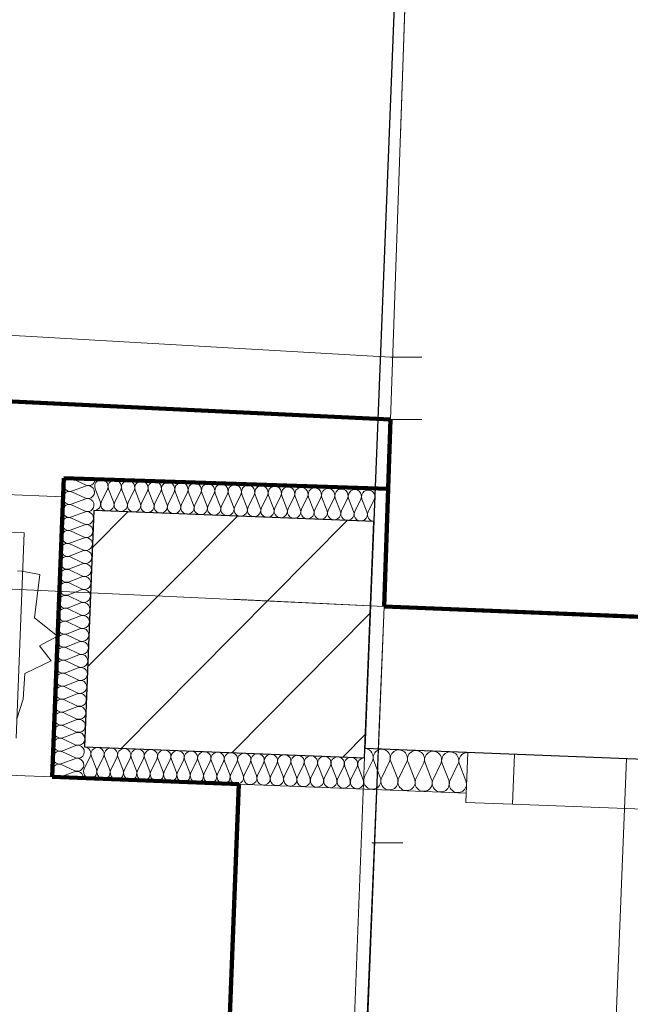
# Model space of a CAD drawing. Extents: x -198213 to 5540361, y 56395 to 5961443.
# Tile 31 of 76: x 5539579.945 to 5539580.925, y 5961349.981 to 5961351.562. Entities that reach past the tile are written whole.
import ezdxf
from ezdxf import colors
from ezdxf.entities.mleader import LeaderData, LeaderLine
from ezdxf.math import Vec2, Vec3

# ---------------------------------------------------------------- set-up
doc = ezdxf.new("R2010")
doc.units = 0
doc.header["$MEASUREMENT"] = 0
for name, pattern in [('Krawędzie ukryte', [150, 100, -50]), ('L_0_03', [1, 0.5, -0.5]), ('Long Dashed', [2400, 1200, -1200])]:
    doc.linetypes.add(name, pattern=pattern)
for name, color, linetype, lineweight in [('$ IE_OPISY', 7, 'Continuous', 25), ('0_Nr_Pióra__7', 8, 'Continuous', 13), ('218_kontur_uzytku_gruntowego_Nr_Pióra__3', 8, 'Continuous', 18), ('219_dzialka_ewidencyjna_Nr_Pióra__96', 8, 'Continuous', 13), ('312_budynek_ewidencyjny_Nr_Pióra__7', 8, 'Continuous', 13), ('ARCH MAPA RUSINOWO_Nr_Pióra__60', 8, 'Continuous', 211), ('Arch ocieplenie_Nr_Pióra__22', 8, 'Continuous', 9), ('Arch ocieplenie_Nr_Pióra__24', 8, 'Continuous', 9), ('Arch okna_Nr_Pióra__4', 8, 'Continuous', 9), ('Arch opisy_Nr_Pióra__80', 8, 'Continuous', 211), ('Arch schody_Nr_Pióra__21', 8, 'Continuous', 9), ('Arch wyburzenia_Nr_Pióra__46', 8, 'Continuous', 13), ('arch wypelnienia_Nr_Pióra__118', 8, 'Continuous', 211), ('Arch wyposarzenie_Nr_Pióra__4', 8, 'Continuous', 9), ('Arch ściany nośne_Nr_Pióra__21', 8, 'Continuous', 9), ('Arch ściany nośne_Nr_Pióra__27', 8, 'Continuous', 30), ('ib_Nr_Pióra__7', 8, 'Continuous', 13), ('INWENT.ŚCIANY_Nr_Pióra__1', 8, 'Continuous', 25), ('Istniejące stropy_Nr_Pióra__5', 8, 'Continuous', 13), ('przewod_elektroenergetyczny_podziemny_Nr_Pióra__7', 8, 'Continuous', 13), ('trawnik_Nr_Pióra__7', 8, 'Continuous', 13)]:
    doc.layers.add(name, color=color, linetype=linetype, lineweight=lineweight)
doc.layers.add('Arch ocieplenie', color=8, linetype='Continuous')
doc.layers.add('Arch ściany nośne', color=8, linetype='Continuous')
doc.styles.add('1. Elektrobau_02.2024', font='romans.shx', dxfattribs={"width": 0.8, "oblique": 10})

# ---------------------------------------------------------------- blocks, each defined once
blk = doc.blocks.new('Izolacja cieplna 14_25', base_point=(-133772.0839865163, 125449.0567696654))
at = {"layer": 'Arch ocieplenie_Nr_Pióra__24', "linetype": 'Continuous'}
for p, q in [((-133807.1923162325, 125449.5519477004), (-133787.3455153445, 125440.0879082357)), ((-133808.0074438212, 125428.6982668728), (-133788.1606429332, 125419.2342274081)), ((-133787.4139816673, 125438.3363114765), (-133807.9389598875, 125430.4503141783)), ((-133788.229109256, 125417.4826306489), (-133808.7540874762, 125409.5966333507)), ((-133789.0442368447, 125396.6289498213), (-133809.5692150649, 125388.7429525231)), ((-133808.8225714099, 125407.8445860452), (-133788.9757705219, 125398.3805465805)), ((-133809.6376989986, 125386.9909052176), (-133789.7908981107, 125377.5268657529)), ((-133810.4528265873, 125366.13722439), (-133790.6060256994, 125356.6731849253)), ((-133789.8593644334, 125375.7752689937), (-133810.3843426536, 125367.8892716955)), ((-133790.6744920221, 125354.9215881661), (-133811.1994702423, 125347.0355908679)), ((-133791.4896196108, 125334.0679073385), (-133812.0145978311, 125326.1819100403)), ((-133811.2679541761, 125345.2835435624), (-133791.4211532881, 125335.8195040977)), ((-133812.0830817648, 125324.4298627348), (-133792.2362808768, 125314.9658232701)), ((-133812.8982093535, 125303.5761819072), (-133793.0514084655, 125294.1121424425)), ((-133792.3047471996, 125313.2142265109), (-133812.8297254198, 125305.3282292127)), ((-133793.1198747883, 125292.3605456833), (-133813.6448530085, 125284.4745483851)), ((-133793.935002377, 125271.5068648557), (-133814.4599805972, 125263.6208675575)), ((-133813.7133369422, 125282.7225010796), (-133793.8665360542, 125273.2584616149)), ((-133814.5284645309, 125261.868820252), (-133794.6816636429, 125252.4047807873)), ((-133815.3435921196, 125241.0151394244), (-133795.4967912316, 125231.5510999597)), ((-133794.7501299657, 125250.6531840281), (-133815.2751081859, 125242.7671867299)), ((-133816.1587197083, 125220.1614585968), (-133796.3119188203, 125210.6974191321)), ((-133795.5652575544, 125229.7995032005), (-133816.0902357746, 125221.9135059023)), ((-133796.3803851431, 125208.9458223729), (-133816.9053633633, 125201.0598250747)), ((-133816.973847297, 125199.3077777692), (-133797.127046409, 125189.8437383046)), ((-133817.7889748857, 125178.4540969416), (-133797.9421739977, 125168.9900574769)), ((-133797.1955127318, 125188.0921415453), (-133817.720490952, 125180.2061442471)), ((-133818.6041024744, 125157.600416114), (-133798.7573015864, 125148.1363766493)), ((-133798.0106403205, 125167.2384607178), (-133818.5356185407, 125159.3524634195)), ((-133798.8257679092, 125146.3847798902), (-133819.3507461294, 125138.498782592)), ((-133799.6408954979, 125125.5310990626), (-133820.1658737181, 125117.6451017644)), ((-133819.4192300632, 125136.7467352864), (-133799.5724291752, 125127.2826958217)), ((-133820.2343576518, 125115.8930544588), (-133800.3875567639, 125106.4290149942)), ((-133821.0494852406, 125095.0393736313), (-133801.2026843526, 125085.5753341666)), ((-133800.4560230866, 125104.677418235), (-133820.9810013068, 125096.7914209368)), ((-133801.2711506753, 125083.8237374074), (-133821.7961288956, 125075.9377401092)), ((-133802.0862782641, 125062.9700565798), (-133822.6112564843, 125055.0840592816)), ((-133821.8646128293, 125074.1856928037), (-133802.0178119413, 125064.721653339)), ((-133822.679740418, 125053.332011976), (-133802.83293953, 125043.8679725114)), ((-133823.4948680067, 125032.4783311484), (-133803.6480671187, 125023.0142916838)), ((-133802.9014058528, 125042.1163757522), (-133823.426384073, 125034.230378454)), ((-133803.7165334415, 125021.2626949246), (-133824.2415116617, 125013.3766976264)), ((-133804.5316610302, 125000.409014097), (-133825.0566392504, 124992.5230167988)), ((-133824.3099955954, 125011.6246503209), (-133804.4631947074, 125002.1606108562)), ((-133825.1251231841, 124990.7709694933), (-133805.2783222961, 124981.3069300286)), ((-133805.3467886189, 124979.5553332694), (-133825.8717668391, 124971.6693359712))]:
    blk.add_line(p, q, dxfattribs=at)
for centre, start_param, end_param in [((-133811.8282912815, 125440.1677434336), 1.158003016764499, 5.125182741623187), ((-133782.7095447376, 125449.472100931), 4.299595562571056, 6.283185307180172), ((-133812.6434188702, 125419.314062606), 1.158003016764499, 5.125182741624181), ((-133783.5246585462, 125428.6188747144), 4.299595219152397, 8.266774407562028), ((-133813.4585464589, 125398.4603817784), 1.158003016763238, 5.125182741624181), ((-133784.339786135, 125407.7651938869), 4.299595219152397, 8.266774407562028), ((-133785.1549137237, 125386.9115130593), 4.299595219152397, 8.266774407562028), ((-133814.2736740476, 125377.6067009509), 1.158003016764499, 5.125182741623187), ((-133815.0888016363, 125356.7530201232), 1.158003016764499, 5.125182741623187), ((-133785.9700413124, 125366.0578322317), 4.299595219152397, 8.266774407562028), ((-133815.9039292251, 125335.8993392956), 1.158003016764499, 5.125182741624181), ((-133786.7851689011, 125345.2041514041), 4.299595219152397, 8.266774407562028), ((-133787.6002964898, 125324.3504705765), 4.299595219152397, 8.266774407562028), ((-133816.7190568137, 125315.0456584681), 1.158003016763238, 5.125182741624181), ((-133788.4154240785, 125303.4967897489), 4.299595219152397, 8.266774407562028), ((-133817.5341844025, 125294.1919776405), 1.158003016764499, 5.125182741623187), ((-133818.3493119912, 125273.3382968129), 1.158003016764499, 5.125182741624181), ((-133789.2305516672, 125282.6431089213), 4.299595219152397, 8.266774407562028), ((-133790.0456792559, 125261.7894280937), 4.299595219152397, 8.266774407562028), ((-133819.1644395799, 125252.4846159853), 1.158003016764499, 5.125182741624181), ((-133790.8608068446, 125240.9357472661), 4.299595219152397, 8.266774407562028), ((-133819.9795671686, 125231.6309351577), 1.158003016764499, 5.125182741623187), ((-133820.7946947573, 125210.7772543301), 1.158003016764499, 5.125182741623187), ((-133791.6759344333, 125220.0820664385), 4.299595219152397, 8.266774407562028), ((-133792.491062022, 125199.2283856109), 4.299595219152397, 8.266774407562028), ((-133821.609822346, 125189.9235735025), 1.158003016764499, 5.125182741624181), ((-133793.3061896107, 125178.3747047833), 4.299595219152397, 8.266774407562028), ((-133822.4249499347, 125169.0698926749), 1.158003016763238, 5.125182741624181), ((-133823.2400775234, 125148.2162118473), 1.158003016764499, 5.125182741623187), ((-133794.1213171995, 125157.5210239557), 4.299595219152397, 8.266774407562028), ((-133794.9364447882, 125136.6673431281), 4.299595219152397, 8.266774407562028), ((-133824.0552051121, 125127.3625310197), 1.158003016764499, 5.125182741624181), ((-133795.7515723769, 125115.8136623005), 4.299595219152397, 8.266774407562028), ((-133824.8703327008, 125106.5088501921), 1.158003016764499, 5.125182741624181), ((-133825.6854602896, 125085.6551693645), 1.158003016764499, 5.125182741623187), ((-133796.5666999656, 125094.9599814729), 4.299595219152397, 8.266774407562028), ((-133797.3818275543, 125074.1063006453), 4.299595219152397, 8.266774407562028), ((-133826.5005878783, 125064.8014885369), 1.158003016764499, 5.125182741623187), ((-133798.196955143, 125053.2526198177), 4.299595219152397, 8.266774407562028), ((-133827.315715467, 125043.9478077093), 1.158003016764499, 5.125182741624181), ((-133828.1308430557, 125023.0941268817), 1.158003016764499, 5.125182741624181), ((-133799.0120827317, 125032.3989389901), 4.299595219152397, 8.266774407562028), ((-133799.8272103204, 125011.5452581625), 4.299595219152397, 8.266774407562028), ((-133828.9459706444, 125002.2404460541), 1.158003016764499, 5.125182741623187), ((-133800.6423379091, 124990.6915773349), 4.299595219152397, 8.266774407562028), ((-133829.7610982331, 124981.3867652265), 1.158003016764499, 5.125182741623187), ((-133801.4574654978, 124969.8378965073), 5.861977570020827e-13, 1.983589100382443)]:
    blk.add_ellipse(centre, major_axis=(10.62555921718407, -0.4153313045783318), ratio=0.9812767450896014, start_param=start_param, end_param=end_param, dxfattribs=at)
blk = doc.blocks.new('Izolacja cieplna 14_26', base_point=(-133324.3807493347, 125381.5183222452))
at = {"layer": 'Arch ocieplenie_Nr_Pióra__24', "linetype": 'Continuous'}
for p, q in [((-133763.6483311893, 125413.5993450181), (-133771.766677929, 125434.1334053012)), ((-133752.1534314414, 125433.3667637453), (-133761.8498201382, 125413.5290449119)), ((-133742.2361110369, 125412.7623852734), (-133750.3544577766, 125433.2964455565)), ((-133730.741211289, 125432.5298040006), (-133740.4375999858, 125412.6920851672)), ((-133720.8238908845, 125411.9254255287), (-133728.9422376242, 125432.4594858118)), ((-133709.3289911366, 125431.6928442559), (-133719.0253798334, 125411.8551254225)), ((-133699.4116707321, 125411.088465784), (-133707.5300174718, 125431.6225260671)), ((-133687.9167709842, 125430.8558845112), (-133697.6131596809, 125411.0181656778)), ((-133677.9994505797, 125410.2515060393), (-133686.1177973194, 125430.7855663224)), ((-133666.5045508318, 125430.0189247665), (-133676.2009395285, 125410.1812059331)), ((-133656.5872304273, 125409.4145462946), (-133664.705577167, 125429.9486065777)), ((-133645.0923306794, 125429.1819650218), (-133654.7887193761, 125409.3442461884)), ((-133635.1750102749, 125408.5775865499), (-133643.2933570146, 125429.111646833)), ((-133623.680110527, 125428.345005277), (-133633.3764992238, 125408.5072864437)), ((-133613.7627901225, 125407.7406268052), (-133621.8811368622, 125428.2746870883)), ((-133602.2678903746, 125427.5080455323), (-133611.9642790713, 125407.670326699)), ((-133592.3505699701, 125406.9036670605), (-133600.4689167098, 125427.4377273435)), ((-133580.8556702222, 125426.6710857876), (-133590.552058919, 125406.8333669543)), ((-133570.9383498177, 125406.0667073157), (-133579.0566965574, 125426.6007675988)), ((-133559.4434500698, 125425.8341260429), (-133569.1398387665, 125405.9964072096)), ((-133549.5261296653, 125405.229747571), (-133557.644476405, 125425.7638078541)), ((-133538.0312299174, 125424.9971662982), (-133547.7276186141, 125405.1594474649)), ((-133528.1139095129, 125404.3927878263), (-133536.2322562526, 125424.9268481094)), ((-133516.619009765, 125424.1602065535), (-133526.3153984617, 125404.3224877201)), ((-133506.7016893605, 125403.5558280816), (-133514.8200361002, 125424.0898883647)), ((-133495.2067896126, 125423.3232468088), (-133504.9031783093, 125403.4855279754)), ((-133485.2894692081, 125402.7188683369), (-133493.4078159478, 125423.25292862)), ((-133473.7945694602, 125422.4862870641), (-133483.4909581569, 125402.6485682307)), ((-133463.8772490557, 125401.8819085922), (-133471.9955957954, 125422.4159688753)), ((-133452.3823493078, 125421.6493273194), (-133462.0787380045, 125401.811608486)), ((-133442.4650289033, 125401.0449488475), (-133450.5833756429, 125421.5790091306)), ((-133430.9701291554, 125420.8123675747), (-133440.6665178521, 125400.9746487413)), ((-133421.0528087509, 125400.2079891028), (-133429.1711554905, 125420.7420493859)), ((-133409.557909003, 125419.9754078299), (-133419.2542976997, 125400.1376889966)), ((-133399.6405885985, 125399.3710293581), (-133407.7589353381, 125419.9050896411)), ((-133388.1456888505, 125419.1384480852), (-133397.8420775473, 125399.3007292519)), ((-133378.2283684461, 125398.5340696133), (-133386.3467151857, 125419.0681298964)), ((-133366.7334686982, 125418.3014883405), (-133376.4298573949, 125398.4637695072)), ((-133356.8161482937, 125397.6971098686), (-133364.9344950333, 125418.2311701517)), ((-133345.3212485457, 125417.4645285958), (-133355.0176372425, 125397.6268097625)), ((-133335.4039281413, 125396.8601501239), (-133343.5222748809, 125417.394210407)), ((-133323.9090283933, 125416.6275688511), (-133333.6054170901, 125396.7898500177))]:
    blk.add_line(p, q, dxfattribs=at)
for centre, start_param, end_param in [((-133761.793442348, 125438.0127377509), 2.728799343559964, 6.695979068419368), ((-133740.3812221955, 125437.1757780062), 2.728799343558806, 6.695979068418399), ((-133718.9690020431, 125436.3388182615), 2.728799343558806, 6.695979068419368), ((-133697.5567818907, 125435.5018585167), 2.728799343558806, 6.695979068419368), ((-133676.1445617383, 125434.664898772), 2.728799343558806, 6.695979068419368), ((-133654.7323415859, 125433.8279390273), 2.728799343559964, 6.695979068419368), ((-133633.3201214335, 125432.9909792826), 2.728799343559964, 6.695979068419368), ((-133611.9079012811, 125432.1540195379), 2.728799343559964, 6.695979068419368), ((-133590.4956811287, 125431.3170597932), 2.728799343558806, 6.695979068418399), ((-133569.0834609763, 125430.4801000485), 2.728799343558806, 6.695979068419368), ((-133547.6712408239, 125429.6431403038), 2.728799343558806, 6.695979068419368), ((-133526.2590206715, 125428.8061805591), 2.728799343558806, 6.695979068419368), ((-133504.8468005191, 125427.9692208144), 2.728799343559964, 6.695979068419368), ((-133483.4345803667, 125427.1322610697), 2.728799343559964, 6.695979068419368), ((-133462.0223602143, 125426.2953013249), 2.728799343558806, 6.695979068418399), ((-133440.6101400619, 125425.4583415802), 2.728799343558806, 6.695979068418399), ((-133419.1979199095, 125424.6213818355), 2.728799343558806, 6.695979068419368), ((-133397.7856997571, 125423.7844220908), 2.728799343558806, 6.695979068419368), ((-133376.3734796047, 125422.9474623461), 2.728799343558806, 6.695979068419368), ((-133354.9612594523, 125422.1105026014), 2.728799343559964, 6.695979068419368), ((-133333.5490392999, 125421.2735428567), 2.728799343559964, 6.695979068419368), ((-133773.6215744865, 125409.7200208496), 1.570796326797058, 3.554385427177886), ((-133752.2093543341, 125408.8830611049), 5.870391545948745, 9.837570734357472), ((-133730.7971341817, 125408.0461013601), 5.870391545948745, 9.837570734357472), ((-133709.3849140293, 125407.2091416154), 5.870391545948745, 9.837570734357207), ((-133687.9726938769, 125406.3721818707), 5.870391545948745, 9.83757073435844), ((-133666.5604737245, 125405.535222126), 5.870391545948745, 9.837570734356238), ((-133645.1482535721, 125404.6982623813), 5.870391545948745, 9.837570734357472), ((-133623.7360334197, 125403.8613026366), 5.870391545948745, 9.837570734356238), ((-133602.3238132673, 125403.0243428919), 5.870391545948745, 9.837570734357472), ((-133580.9115931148, 125402.1873831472), 5.870391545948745, 9.837570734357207), ((-133559.4993729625, 125401.3504234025), 5.870391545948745, 9.83757073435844), ((-133538.08715281, 125400.5134636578), 5.870391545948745, 9.837570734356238), ((-133516.6749326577, 125399.676503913), 5.870391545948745, 9.837570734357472), ((-133495.2627125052, 125398.8395441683), 5.870391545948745, 9.837570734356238), ((-133473.8504923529, 125398.0025844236), 5.870391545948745, 9.837570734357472), ((-133452.4382722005, 125397.1656246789), 5.870391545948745, 9.837570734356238), ((-133431.026052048, 125396.3286649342), 5.870391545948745, 9.83757073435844), ((-133409.6138318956, 125395.4917051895), 5.870391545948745, 9.837570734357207), ((-133388.2016117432, 125394.6547454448), 5.870391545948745, 9.837570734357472), ((-133366.7893915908, 125393.8177857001), 5.870391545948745, 9.837570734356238), ((-133345.3771714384, 125392.9808259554), 5.870391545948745, 9.837570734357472), ((-133323.965418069, 125392.1438804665), 5.870391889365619, 7.853981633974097)]:
    blk.add_ellipse(centre, major_axis=(-10.70587776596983, 0.4184707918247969), ratio=0.9924977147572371, start_param=start_param, end_param=end_param, dxfattribs=at)
blk = doc.blocks.new('Izolacja cieplna 14_27', base_point=(-133339.222835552, 125001.8082828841))
at = {"layer": 'Arch ocieplenie_Nr_Pióra__24', "linetype": 'Continuous'}
for p, q in [((-133779.6543163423, 125004.1128911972), (-133789.3507130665, 124984.2751726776)), ((-133769.7374665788, 124983.5085311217), (-133777.8558052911, 125004.042591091)), ((-133758.2420961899, 125003.2759314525), (-133767.9384929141, 124983.4382129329)), ((-133748.3252464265, 124982.671571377), (-133756.4435851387, 125003.2056313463)), ((-133736.8298760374, 125002.4389717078), (-133746.5262727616, 124982.6012531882)), ((-133726.913026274, 124981.8346116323), (-133735.0313649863, 125002.3686716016)), ((-133715.417655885, 125001.602011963), (-133725.1140526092, 124981.7642934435)), ((-133705.5008061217, 124980.9976518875), (-133713.6191448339, 125001.5317118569)), ((-133694.0054357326, 125000.7650522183), (-133703.7018324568, 124980.9273336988)), ((-133684.0885859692, 124980.1606921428), (-133692.2069246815, 125000.6947521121)), ((-133672.5932155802, 124999.9280924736), (-133682.2896123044, 124980.090373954)), ((-133662.6763658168, 124979.3237323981), (-133670.7947045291, 124999.8577923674)), ((-133651.1809954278, 124999.0911327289), (-133660.877392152, 124979.2534142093)), ((-133641.2641456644, 124978.4867726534), (-133649.3824843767, 124999.0208326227)), ((-133629.7687752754, 124998.2541729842), (-133639.4651719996, 124978.4164544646)), ((-133619.851925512, 124977.6498129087), (-133627.9702642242, 124998.183872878)), ((-133608.356555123, 124997.4172132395), (-133618.0529518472, 124977.5794947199)), ((-133598.4397053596, 124976.812853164), (-133606.5580440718, 124997.3469131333)), ((-133586.9443349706, 124996.5802534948), (-133596.6407316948, 124976.7425349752)), ((-133577.0274852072, 124975.9758934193), (-133585.1458239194, 124996.5099533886)), ((-133565.5321148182, 124995.7432937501), (-133575.2285115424, 124975.9055752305)), ((-133555.6152650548, 124975.1389336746), (-133563.7336037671, 124995.6729936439)), ((-133544.1198946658, 124994.9063340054), (-133553.81629139, 124975.0686154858)), ((-133534.2030449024, 124974.3019739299), (-133542.3213836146, 124994.8360338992)), ((-133522.7076745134, 124994.0693742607), (-133532.4040712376, 124974.2316557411)), ((-133512.79082475, 124973.4650141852), (-133520.9091634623, 124993.9990741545)), ((-133501.295454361, 124993.232414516), (-133510.9918510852, 124973.3946959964)), ((-133491.3786045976, 124972.6280544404), (-133499.4969433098, 124993.1621144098)), ((-133479.8832342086, 124992.3954547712), (-133489.5796309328, 124972.5577362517)), ((-133469.9663844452, 124971.7910946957), (-133478.0847231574, 124992.3251546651)), ((-133458.4710140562, 124991.5584950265), (-133468.1674107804, 124971.7207765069)), ((-133448.5541642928, 124970.954134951), (-133456.672503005, 124991.4881949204)), ((-133437.0587939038, 124990.7215352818), (-133446.755190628, 124970.8838167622)), ((-133427.1419441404, 124970.1171752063), (-133435.2602828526, 124990.6512351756)), ((-133415.6465737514, 124989.8845755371), (-133425.3429704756, 124970.0468570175)), ((-133405.729723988, 124969.2802154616), (-133413.8480627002, 124989.8142754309)), ((-133394.234353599, 124989.0476157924), (-133403.9307503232, 124969.2098972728)), ((-133384.3175038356, 124968.4432557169), (-133392.4358425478, 124988.9773156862)), ((-133372.8221334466, 124988.2106560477), (-133382.5185301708, 124968.3729375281)), ((-133362.9052836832, 124967.6062959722), (-133371.0236223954, 124988.1403559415)), ((-133351.4099132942, 124987.373696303), (-133361.1063100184, 124967.5359777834)), ((-133341.4930635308, 124966.7693362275), (-133349.611402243, 124987.3033961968))]:
    blk.add_line(p, q, dxfattribs=at)
for centre, start_param, end_param in [((-133789.2943235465, 125008.7588570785), 2.728799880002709, 4.712388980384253), ((-133767.8821033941, 125007.9218973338), 2.728799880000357, 6.695979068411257), ((-133746.4698832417, 125007.0849375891), 2.728799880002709, 6.695979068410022), ((-133725.0576630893, 125006.2479778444), 2.728799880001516, 6.695979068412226), ((-133703.6454429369, 125005.4110180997), 2.728799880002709, 6.695979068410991), ((-133682.2332227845, 125004.574058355), 2.728799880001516, 6.695979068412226), ((-133660.8210026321, 125003.7370986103), 2.728799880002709, 6.695979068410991), ((-133639.4087824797, 125002.9001388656), 2.728799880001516, 6.695979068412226), ((-133617.9965623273, 125002.0631791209), 2.72879988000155, 6.695979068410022), ((-133596.5843421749, 125001.2262193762), 2.728799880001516, 6.695979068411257), ((-133575.1721220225, 125000.3892596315), 2.728799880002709, 6.695979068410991), ((-133553.7599018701, 124999.5522998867), 2.728799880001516, 6.695979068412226), ((-133532.3476817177, 124998.715340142), 2.728799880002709, 6.695979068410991), ((-133510.9354615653, 124997.8783803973), 2.728799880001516, 6.695979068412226), ((-133489.5232414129, 124997.0414206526), 2.728799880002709, 6.695979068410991), ((-133468.1110212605, 124996.2044609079), 2.728799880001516, 6.695979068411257), ((-133446.6988011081, 124995.3675011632), 2.728799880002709, 6.695979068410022), ((-133425.2865809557, 124994.5305414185), 2.728799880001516, 6.695979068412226), ((-133403.8743608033, 124993.6935816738), 2.728799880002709, 6.695979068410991), ((-133382.4621406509, 124992.8566219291), 2.728799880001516, 6.695979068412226), ((-133361.0499204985, 124992.0196621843), 2.728799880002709, 6.695979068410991), ((-133339.6381668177, 124991.1827246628), 4.712388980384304, 6.695978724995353), ((-133779.7107142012, 124979.6291991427), 5.870391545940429, 9.837571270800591), ((-133758.2984940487, 124978.792239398), 5.870391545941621, 9.837571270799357), ((-133736.8862738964, 124977.9552796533), 5.870391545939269, 9.837571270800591), ((-133715.4740537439, 124977.1183199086), 5.870391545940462, 9.837571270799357), ((-133694.0618335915, 124976.2813601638), 5.870391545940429, 9.83757127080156), ((-133672.6496134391, 124975.4444004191), 5.870391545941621, 9.837571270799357), ((-133651.2373932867, 124974.6074406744), 5.870391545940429, 9.837571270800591), ((-133629.8251731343, 124973.7704809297), 5.870391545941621, 9.837571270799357), ((-133608.4129529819, 124972.933521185), 5.870391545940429, 9.837571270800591), ((-133587.0007328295, 124972.0965614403), 5.870391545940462, 9.837571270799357), ((-133565.5885126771, 124971.2596016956), 5.870391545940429, 9.83757127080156), ((-133544.1762925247, 124970.4226419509), 5.870391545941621, 9.837571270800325), ((-133522.7640723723, 124969.5856822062), 5.870391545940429, 9.837571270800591), ((-133501.3518522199, 124968.7487224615), 5.870391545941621, 9.837571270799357), ((-133479.9396320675, 124967.9117627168), 5.870391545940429, 9.837571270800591), ((-133458.5274119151, 124967.0748029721), 5.870391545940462, 9.837571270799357), ((-133437.1151917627, 124966.2378432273), 5.870391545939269, 9.837571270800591), ((-133415.7029716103, 124965.4008834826), 5.870391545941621, 9.837571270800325), ((-133394.2907514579, 124964.5639237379), 5.870391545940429, 9.83757127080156), ((-133372.8785313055, 124963.7269639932), 5.870391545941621, 9.837571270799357), ((-133351.4663111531, 124962.8900042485), 5.870391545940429, 9.837571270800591)]:
    blk.add_ellipse(centre, major_axis=(-10.70587776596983, 0.4184707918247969), ratio=0.9924977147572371, start_param=start_param, end_param=end_param, dxfattribs=at)
blk = doc.blocks.new('Izolacja cieplna 14_37', base_point=(-133173.7628269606, 125010.3533111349))
at = {"layer": 'Arch ocieplenie_Nr_Pióra__22', "linetype": 'Continuous'}
for p, q in [((-133326.8076939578, 124996.9511411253), (-133339.2645608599, 124971.1561160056)), ((-133314.0942278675, 124970.1722593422), (-133324.4996047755, 124996.8609226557)), ((-133299.3286780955, 124995.8770427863), (-133311.7855449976, 124970.0820176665)), ((-133286.6152120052, 124969.0981610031), (-133297.0205889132, 124995.7868243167)), ((-133271.8496622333, 124994.8029444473), (-133284.3065291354, 124969.0079193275)), ((-133259.1361961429, 124968.0240626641), (-133269.5415730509, 124994.7127259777)), ((-133244.370646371, 124993.7288461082), (-133256.8275132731, 124967.9338209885)), ((-133231.6571802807, 124966.9499643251), (-133242.0625571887, 124993.6386276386)), ((-133216.8916305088, 124992.6547477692), (-133229.3484974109, 124966.8597226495)), ((-133204.1781644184, 124965.8758659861), (-133214.5835413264, 124992.5645292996)), ((-133189.4126146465, 124991.5806494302), (-133201.8694815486, 124965.7856243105)), ((-133176.6991485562, 124964.8017676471), (-133187.1045254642, 124991.4904309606))]:
    blk.add_line(p, q, dxfattribs=at)
for centre, start_param, end_param in [((-133339.1762580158, 125002.9845478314), 1.158003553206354, 3.141592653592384), ((-133311.6972421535, 125001.9104494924), 1.158003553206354, 5.125182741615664), ((-133284.2182262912, 125000.8363511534), 1.158003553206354, 5.125182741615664), ((-133256.739210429, 124999.7622528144), 1.158003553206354, 5.125182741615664), ((-133229.2601945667, 124998.6881544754), 1.158003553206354, 5.125182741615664), ((-133201.7811787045, 124997.6140561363), 1.158003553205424, 5.125182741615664), ((-133174.3027614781, 124996.5399863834), 3.141592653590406, 5.12518239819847), ((-133326.8960075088, 124965.1226993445), 4.299595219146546, 8.26677494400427), ((-133299.4169916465, 124964.0486010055), 4.299595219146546, 8.26677494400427), ((-133271.9379757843, 124962.9745026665), 4.299595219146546, 8.266774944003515), ((-133244.458959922, 124961.9004043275), 4.299595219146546, 8.26677494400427), ((-133216.9799440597, 124960.8263059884), 4.299595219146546, 8.266774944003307), ((-133189.5009281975, 124959.7522076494), 4.299595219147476, 8.266774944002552)]:
    blk.add_ellipse(centre, major_axis=(-0.5399345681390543, -13.81332604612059), ratio=0.9946344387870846, start_param=start_param, end_param=end_param, dxfattribs=at)
blk = doc.blocks.new('Ściana_62', base_point=(-133339.2228355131, 125001.80828388))
at = {"layer": 'Arch ściany nośne_Nr_Pióra__21', "linetype": 'Continuous'}
h = blk.add_hatch(dxfattribs=at)
h.set_pattern_fill('Common_Brick', color=256, style=0, pattern_type=2)
h.set_pattern_definition([(45, (0, 0), (-91.92387818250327, 91.92387818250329), [])])
h.paths.add_polyline_path([(-133324.3807493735, 125381.5183212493), (-133774.0373725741, 125399.0944758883), (-133788.8794587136, 125019.3844385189), (-133339.2228355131, 125001.80828388)], flags=0)
at = {"layer": 'Arch ściany nośne_Nr_Pióra__27', "linetype": 'Continuous'}
for p, q in [((-133774.0373725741, 125399.0944758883), (-133788.8794587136, 125019.3844385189)), ((-133324.3807493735, 125381.5183212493), (-133774.0373725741, 125399.0944758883)), ((-133339.2228355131, 125001.80828388), (-133324.3807493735, 125381.5183212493)), ((-133788.8794587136, 125019.3844385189), (-133339.2228355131, 125001.80828388))]:
    blk.add_line(p, q, dxfattribs=at)

msp = doc.modelspace()

# ---------------------------------------------------------------- linework, layer by layer
at = {"layer": '0_Nr_Pióra__7', "linetype": 'Continuous'}
for p, q in [((5539580.54, 5961351.02), (5539580.59, 5961351.02)), ((5539580.54, 5961350.92), (5539580.59, 5961350.92)), ((5539580.54, 5961350.92), (5539580.59, 5961350.92)), ((5539580.53, 5961350.62), (5539580.58, 5961350.62)), ((5539580.51, 5961350.24), (5539580.56, 5961350.24))]:
    msp.add_line(p, q, dxfattribs=at)
at = {"layer": '218_kontur_uzytku_gruntowego_Nr_Pióra__3', "linetype": 'L_0_03', "flags": 128}
for points in [[(5539576.54, 5961351.11), (5539580.54, 5961350.92)], [(5539580.54, 5961350.92), (5539576.54, 5961351.11)], [(5539580.54, 5961350.92), (5539580.53, 5961350.62)], [(5539580.53, 5961350.62), (5539580.54, 5961350.92)], [(5539580.53, 5961350.62), (5539586.89, 5961350.36)], [(5539586.89, 5961350.36), (5539580.53, 5961350.62)]]:
    msp.add_lwpolyline(points, dxfattribs=at)
at = {"layer": '219_dzialka_ewidencyjna_Nr_Pióra__96', "linetype": 'Continuous', "flags": 128}
for points in [[(5539576.54, 5961351.11), (5539580.54, 5961350.92)], [(5539580.53, 5961350.62), (5539580.54, 5961350.92)], [(5539580.53, 5961350.62), (5539586.89, 5961350.36)]]:
    msp.add_lwpolyline(points, dxfattribs=at)
at = {"layer": '312_budynek_ewidencyjny_Nr_Pióra__7', "linetype": 'Continuous', "flags": 128}
for points in [[(5539580.54, 5961350.92), (5539580.87, 5961360.37)], [(5539580.53, 5961350.62), (5539580.54, 5961350.92)], [(5539579.560000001, 5961326.370000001), (5539580.53, 5961350.62)], [(5539580.53, 5961350.62), (5539586.89, 5961350.36)], [(5539586.89, 5961350.36), (5539580.53, 5961350.62)]]:
    msp.add_lwpolyline(points, dxfattribs=at)
at = {"layer": 'ARCH MAPA RUSINOWO_Nr_Pióra__60', "linetype": 'Continuous', "flags": 128}
for points in [[(5539576.54, 5961351.11), (5539580.54, 5961350.919999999)], [(5539580.53, 5961350.62), (5539580.54, 5961350.919999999)], [(5539586.89, 5961350.36), (5539580.53, 5961350.62)]]:
    msp.add_lwpolyline(points, dxfattribs=at)
at = {"layer": 'Arch okna_Nr_Pióra__4', "linetype": 'Continuous'}
for p, q in [((5539580.66383141, 5961350.385213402), (5539580.66070676, 5961350.305274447)), ((5539580.73877418, 5961350.382284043), (5539580.735649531, 5961350.302345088)), ((5539580.735649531, 5961350.302345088), (5539580.66070676, 5961350.305274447)), ((5539580.735649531, 5961350.302345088), (5539581.634962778, 5961350.267192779))]:
    msp.add_line(p, q, dxfattribs=at)
msp.add_arc((5539580.735649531, 5961350.302345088), 0.9000000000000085, 267.7615651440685, 357.7615651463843, dxfattribs=at)
at = {"layer": 'Arch opisy_Nr_Pióra__80', "linetype": 'Long Dashed'}
for p, q in [((5539580.54, 5961350.919999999), (5539576.54, 5961351.11)), ((5539580.53, 5961350.62), (5539580.54, 5961350.919999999)), ((5539586.89, 5961350.36), (5539580.53, 5961350.62))]:
    msp.add_line(p, q, dxfattribs=at)
at = {"layer": 'Arch schody_Nr_Pióra__21', "linetype": 'Continuous'}
for p, q in [((5539580.014376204, 5961350.795892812), (5539579.115062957, 5961350.831045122)), ((5539579.996800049, 5961350.346236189), (5539580.014376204, 5961350.795892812)), ((5539579.9520785, 5961350.738282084), (5539579.172673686, 5961350.768747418)), ((5539579.939189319, 5961350.408533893), (5539579.9520785, 5961350.738282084)), ((5539579.097486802, 5961350.381388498), (5539579.996800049, 5961350.346236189))]:
    msp.add_line(p, q, dxfattribs=at)
at = {"layer": 'Arch wyburzenia_Nr_Pióra__46', "linetype": 'Continuous'}
for p, q in [((5539579.996800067, 5961350.346236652), (5539580.015547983, 5961350.825870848)), ((5539580.015547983, 5961350.825870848), (5539580.515166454, 5961350.806341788)), ((5539580.661292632, 5961350.320263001), (5539579.996800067, 5961350.346236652))]:
    msp.add_line(p, q, dxfattribs=at)
at = {"layer": 'arch wypelnienia_Nr_Pióra__118', "linetype": 'Continuous', "flags": 128}
msp.add_lwpolyline([(5539579.088503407, 5961327.108979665), (5539579.056085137, 5961326.279612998), (5539592.705661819, 5961325.746081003), (5539592.73807961, 5961326.575449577), (5539592.43830908, 5961326.587167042), (5539592.731244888, 5961334.081442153), (5539592.877268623, 5961337.808595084), (5539594.915375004, 5961337.728916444), (5539595.057323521, 5961341.359881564), (5539593.0230039, 5961341.435626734), (5539593.468662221, 5961352.947035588), (5539593.768433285, 5961352.93531769), (5539593.787181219, 5961353.414952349), (5539593.287562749, 5961353.434481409), (5539593.290535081, 5961353.510523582), (5539586.99, 5961353.68), (5539586.89, 5961350.36), (5539580.53, 5961350.62), (5539580.536283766, 5961350.808512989), (5539580.015547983, 5961350.825870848), (5539579.996800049, 5961350.346236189), (5539580.29657111, 5961350.334519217), (5539579.388274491, 5961327.097264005)], close=True, dxfattribs=at)
at = {"layer": 'Arch wyposarzenie_Nr_Pióra__4', "linetype": 'Continuous'}
for p, q in [((5539579.94120534, 5961350.677222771), (5539579.948079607, 5961350.676557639)), ((5539579.948079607, 5961350.676557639), (5539579.977055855, 5961350.671389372)), ((5539579.977055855, 5961350.671389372), (5539579.968583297, 5961350.601491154)), ((5539579.968583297, 5961350.601491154), (5539580.00563319, 5961350.572217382)), ((5539580.00563319, 5961350.572217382), (5539579.976693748, 5961350.556590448)), ((5539579.976693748, 5961350.556590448), (5539579.995237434, 5961350.532307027)), ((5539579.995237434, 5961350.532307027), (5539579.952984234, 5961350.512440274)), ((5539579.952984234, 5961350.512440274), (5539579.950073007, 5961350.471168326)), ((5539579.950073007, 5961350.471168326), (5539579.940058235, 5961350.439391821))]:
    msp.add_line(p, q, dxfattribs=at)
at = {"layer": 'ib_Nr_Pióra__7', "linetype": 'Continuous', "flags": 128}
msp.add_lwpolyline([(5539580.41, 5961347.74), (5539573.76, 5961348.04), (5539573.779045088, 5961348.406935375), (5539573.934000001, 5961348.406000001), (5539573.993, 5961350.511), (5539573.850214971, 5961350.515481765), (5539573.87, 5961350.93), (5539580.53, 5961350.62)], close=True, dxfattribs=at)
at = {"layer": 'INWENT.ŚCIANY_Nr_Pióra__1', "linetype": 'Continuous'}
for p in [(5539580.546998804, 5961351.620719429), (5539587.093921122, 5961350.133874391)]:
    msp.add_line(p, (5539580.498957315, 5961350.391657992), dxfattribs=at)
at = {"layer": 'Istniejące stropy_Nr_Pióra__5', "linetype": 'Krawędzie ukryte'}
for p, q in [((5539580.403264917, 5961347.943527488), (5539580.498957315, 5961350.391657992)), ((5539580.822944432, 5961347.927123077), (5539580.91863683, 5961350.375253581))]:
    msp.add_line(p, q, dxfattribs=at)
at = {"layer": 'przewod_elektroenergetyczny_podziemny_Nr_Pióra__7', "linetype": 'Continuous', "flags": 128}
msp.add_lwpolyline([(5539580.54, 5961351.02), (5539579.33, 5961351.09)], dxfattribs=at)
at = {"layer": 'trawnik_Nr_Pióra__7', "linetype": 'L_0_03', "flags": 128}
msp.add_lwpolyline([(5539573.55, 5961351.9), (5539573.27, 5961370.67), (5539573.14, 5961373.24), (5539582.04, 5961374.29), (5539588.07, 5961375.32), (5539595.34, 5961376.74), (5539597.08, 5961375.380000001), (5539596.86, 5961374.52), (5539593.12, 5961372), (5539592.36, 5961371.55), (5539586.53, 5961371.55), (5539580.81, 5961367.970000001), (5539580.92, 5961361.43), (5539580.87, 5961360.37), (5539580.54, 5961350.92), (5539580.53, 5961350.62), (5539573.87, 5961350.93)], close=True, dxfattribs=at)

# ---------------------------------------------------------------- block references
at = {"layer": 'Arch ocieplenie', "color": 104, "linetype": 'Continuous', "lineweight": 9, "true_color": 0x029e21, "xscale": 0.001, "yscale": 0.001, "zscale": 0.001}
for name, p in [('Izolacja cieplna 14_25', (5539580.065510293, 5961350.823917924)), ('Izolacja cieplna 14_26', (5539580.513213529, 5961350.756379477)), ('Izolacja cieplna 14_27', (5539580.498371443, 5961350.376669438)), ('Izolacja cieplna 14_37', (5539580.663831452, 5961350.385214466))]:
    msp.add_blockref(name, p, dxfattribs=at)
at = {"layer": 'Arch ściany nośne', "xscale": 0.001, "yscale": 0.001, "zscale": 0.001}
msp.add_blockref('Ściana_62', (5539580.498371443, 5961350.376669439), dxfattribs=at)

# ---------------------------------------------------------------- leaders
at = {"layer": '$ IE_OPISY'}
ml = msp.add_multileader_mtext('Standard', dxfattribs=at)
ml.set_content('E4', color=7, style='1. Elektrobau_02.2024')
ml.set_leader_properties(linetype='ByLayer', lineweight=-1)
ml.build(insert=Vec2(0, 0))
ml.multileader.update_dxf_attribs({"text_left_attachment_type": 6, "text_right_attachment_type": 6, "dogleg_length": 1.152167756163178, "arrow_head_size": 0.5})
ctx = ml.context
ctx.base_point, ctx.char_height, ctx.arrow_head_size, ctx.landing_gap_size, ctx.plane_origin = Vec3(5539544.57052817, 5961365.847278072), 1, 0.5, 0.09000000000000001, Vec3(5539576.792605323, 5961203.254192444)
ctx.left_attachment, ctx.right_attachment, ctx.text_align_type, ctx.attachment_type = 6, 6, 2, 2
notes = []
notes.append((ctx, [(0, (1, 1, 0), (5539547.218614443, 5961365.847278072), (-1, 0), 1.152167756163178, [(0, [(5539580.417495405, 5961348.307590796)], 0, [])])]))
ctx.mtext.insert, ctx.mtext.width, ctx.mtext.alignment, ctx.mtext.flow_direction = Vec3(5539545.976446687, 5961367.047278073), 1.433364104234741, 3, 5
for ctx, leaders in notes:
    for number, flags, end, landing, length, lines in leaders:
        leader = LeaderData()
        leader.index, (leader.has_last_leader_line, leader.has_dogleg_vector, leader.attachment_direction) = number, flags
        leader.last_leader_point, leader.dogleg_vector, leader.dogleg_length = Vec3(end), Vec3(landing), length
        for number, points, colour, breaks in lines:
            line = LeaderLine()
            line.index, line.vertices, line.color, line.breaks = number, Vec3.list(points), colors.encode_raw_color(colour), breaks
            leader.lines.append(line)
        ctx.leaders.append(leader)

doc.saveas('drawing.dxf')
